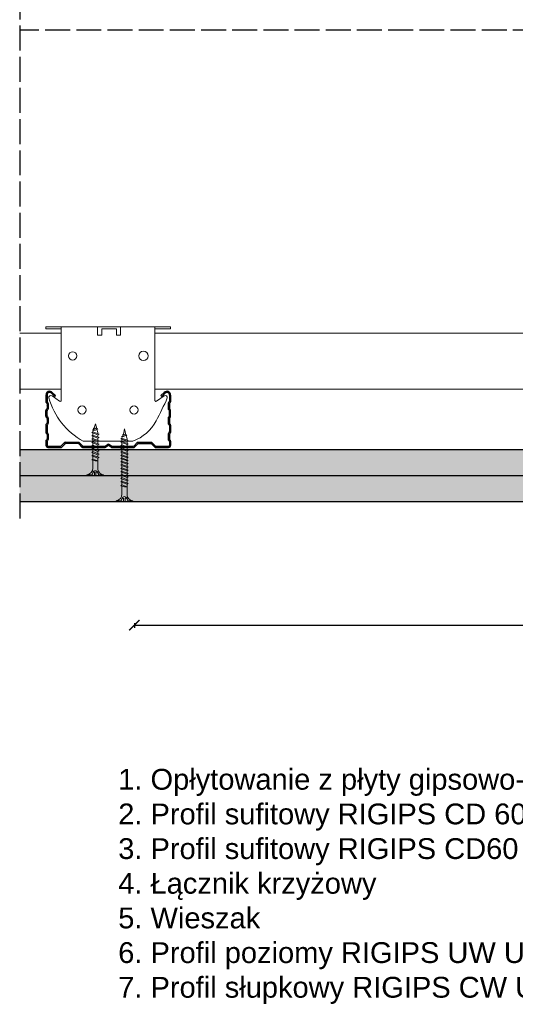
# Model space of a CAD drawing. Header units: millimetres. Extents: x 2264 to 5026, y 1272 to 2447.
# Tile 10 of 18: x 4036 to 4274, y 1272 to 1745. Entities that reach past the tile are written whole.
import ezdxf

# ---------------------------------------------------------------- set-up
doc = ezdxf.new("R2010")
doc.units = ezdxf.units.MM
doc.linetypes.add('ACAD_ISO02W100', pattern=[15, 12, -3])
for name, color, linetype, lineweight in [('_RIGIPS AKCESORIA', 7, 'Continuous', 18), ('_RIGIPS G-K', 7, 'Continuous', 25), ('_RIGIPS PROFIL', 7, 'Continuous', 18), ('PRZERYWANA', 7, 'ACAD_ISO02W100', 25)]:
    doc.layers.add(name, color=color, linetype=linetype, lineweight=lineweight)
doc.styles.get("Standard").update_dxf_attribs({"font": 'arial.ttf'})
doc.dimstyles.new('ISO-25', dxfattribs={"dimtxt": 2.5, "dimasz": 2.5, "dimexe": 1.25, "dimexo": 0.625, "dimtad": 1, "dimtxsty": 'Standard', "dimcen": 2.5, "dimadec": 0, "dimazin": 0, "dimtfac": 1, "dimtmove": 0, "dimatfit": 3, "dimfxl": 1, "dimarcsym": 0})

# ---------------------------------------------------------------- blocks, each defined once
blk = doc.blocks.new('TN 25')
at = {"layer": '_RIGIPS AKCESORIA'}
for p, q in [((0, -0.84), (0, 7.16)), ((0, 7.16), (0.46, 7.16)), ((0.46, 4.78), (0, 4.78)), ((0.46, 7.16), (0.46, 4.78)), ((8.47, 4.46), (8.79, 5)), ((8.79, 5), (9.93, 2.01)), ((10.1, 4.46), (10.41, 5)), ((10.41, 5), (11.56, 2.01)), ((11.67, 4.46), (11.99, 5)), ((11.99, 5), (13.14, 2.01)), ((13.21, 4.46), (13.52, 5)), ((13.52, 5), (14.67, 2.01)), ((14.8, 4.46), (15.12, 5)), ((15.12, 5), (16.26, 2.01)), ((16.42, 4.46), (16.73, 5)), ((16.73, 5), (17.88, 2.01)), ((17.99, 4.46), (18.31, 5)), ((18.31, 5), (19.45, 2.01)), ((19.68, 4.46), (20, 5)), ((20, 5), (21.14, 2.01)), ((0, 3.5), (1.77, 3.5)), ((0, 2.83), (1.77, 2.83)), ((0.46, 1.64), (0, 1.64)), ((0.46, -0.84), (0.46, 1.64)), ((1.77, 3.5), (1.77, 4.2)), ((1.77, 2.83), (1.77, 2.18)), ((3.02, 4.46), (8.47, 4.46)), ((7.49, 2.01), (3.55, 2.01)), ((7.12, 4.46), (7.12, 3.18)), ((8.03, 2.01), (7.12, 4.46)), ((7.12, 3.18), (7.65, 1.53)), ((7.65, 1.53), (8.03, 2.01)), ((9.41, 2.01), (8.03, 2.01)), ((9.61, 1.51), (8.47, 4.46)), ((9, 4.46), (10.1, 4.46)), ((9.93, 2.01), (9.61, 1.51)), ((11.04, 2.01), (9.93, 2.01)), ((11.23, 1.51), (10.1, 4.46)), ((10.62, 4.46), (11.67, 4.46)), ((11.56, 2.01), (11.23, 1.51)), ((12.61, 2.01), (11.56, 2.01)), ((12.81, 1.51), (11.67, 4.46)), ((12.2, 4.46), (13.21, 4.46)), ((13.14, 2.01), (12.81, 1.51)), ((14.15, 2.01), (13.14, 2.01)), ((14.34, 1.51), (13.21, 4.46)), ((13.73, 4.46), (14.8, 4.46)), ((14.67, 2.01), (14.34, 1.51)), ((15.74, 2.01), (14.67, 2.01)), ((15.94, 1.51), (14.8, 4.46)), ((15.33, 4.46), (16.42, 4.46)), ((16.26, 2.01), (15.94, 1.51)), ((17.36, 2.01), (16.26, 2.01)), ((17.55, 1.51), (16.42, 4.46)), ((16.94, 4.46), (17.99, 4.46)), ((17.88, 2.01), (17.55, 1.51)), ((18.93, 2.01), (17.88, 2.01)), ((19.13, 1.51), (17.99, 4.46)), ((18.52, 4.46), (19.68, 4.46)), ((19.45, 2.01), (19.13, 1.51)), ((19.45, 2.01), (20.62, 2.01)), ((20.82, 1.51), (19.68, 4.46)), ((20.21, 4.46), (20.7, 4.46)), ((20.7, 4.46), (22.28, 3.98)), ((21.14, 2.01), (20.82, 1.51)), ((21.14, 2.01), (21.81, 2.12)), ((21.85, 1.83), (21.67, 3.28)), ((21.67, 3.28), (22.14, 2.4)), ((22.14, 2.4), (21.85, 1.83)), ((22.7, 2.36), (22.14, 2.4)), ((22.28, 3.98), (22.56, 4.37)), ((22.7, 2.36), (22.28, 3.98)), ((22.56, 4.37), (23.03, 2.71)), ((23.03, 2.71), (22.7, 2.36)), ((22.71, 3.85), (25, 3.24)), ((25, 3.24), (23.03, 2.71)), ((0, -0.84), (0.46, -0.84))]:
    blk.add_line(p, q, dxfattribs=at)
for centre, major_axis, ratio, start_param, end_param in [((3.09, 7.67), (0.17, 3.2), 0.826134, 1.773653, 3.180586), ((-0.04, 0.9), (0, 3.93), 0.848176, -0.720942, -0.151112), ((3.37, -1.57), (0.28, 3.57), 0.832181, 0.035984, 1.430787), ((-2.73, 15.91), (0, 14.76), 0.848176, 3.399396, 3.475072), ((0.59, 4.62), (0, 2.81), 0.848176, 3.475072, 3.862535), ((1.66, 3.18), (0, 0.895), 0.848176, -1.552777, -0.720942), ((1.66, 3.18), (0, 0.895), 0.848176, 3.862535, 4.730408)]:
    blk.add_ellipse(centre, major_axis=major_axis, ratio=ratio, start_param=start_param, end_param=end_param, dxfattribs=at)
blk = doc.blocks.new('CD 60 ULTRASTIL')
h = blk.add_hatch()
h.set_pattern_fill('ANSI31', color=256, scale=0.3, style=0)
h.paths.add_polyline_path([(542.88, 684.5, -0.302776), (543.49, 684.5), (544.54, 683.79, 0.148069), (544.85, 683.7), (555.42, 683.7, 0.198912), (555.81, 683.86), (557.38, 685.44, -0.198912), (557.77, 685.6), (563.59, 685.6, -0.198912), (563.98, 685.44), (565.55, 683.86, 0.198912), (565.94, 683.7), (572.18, 683.7, 0.414214), (573.18, 684.7), (573.18, 686.74, 0.198912), (573.02, 687.12), (572.74, 687.4, -0.198912), (572.58, 687.79), (572.58, 689.87, -0.198912), (572.74, 690.26), (573.02, 690.54, 0.198912), (573.18, 690.93), (573.18, 694.47, 0.198912), (573.02, 694.86), (572.74, 695.14, -0.198912), (572.58, 695.53), (572.58, 697.61, -0.198912), (572.74, 698), (573.02, 698.28, 0.198912), (573.18, 698.67), (573.18, 701.47, 0.198912), (573.02, 701.86), (572.74, 702.14, -0.198912), (572.58, 702.53), (572.58, 704.61, -0.198912), (572.74, 705), (573.02, 705.28, 0.198912), (573.18, 705.67), (573.18, 708.9, 0.666128), (570.12, 710.18), (568.55, 708.63), (568.93, 708.24), (570.5, 709.79, -0.666128), (572.63, 708.9), (572.63, 705.9, -0.198912), (572.47, 705.51), (572.19, 705.23, 0.198912), (572.03, 704.84), (572.03, 702.3, 0.198912), (572.19, 701.91), (572.47, 701.63, -0.198912), (572.63, 701.25), (572.63, 698.9, -0.198912), (572.47, 698.51), (572.19, 698.23, 0.198912), (572.03, 697.84), (572.03, 695.3, 0.198912), (572.19, 694.91), (572.47, 694.63, -0.198912), (572.63, 694.25), (572.63, 691.16, -0.198912), (572.47, 690.77), (572.19, 690.49, 0.198912), (572.03, 690.1), (572.03, 687.56, 0.198912), (572.19, 687.17), (572.47, 686.9, -0.198912), (572.63, 686.51), (572.63, 684.7, -0.414214), (572.18, 684.25), (566.17, 684.25, -0.198912), (565.78, 684.41), (564.2, 685.99, 0.198912), (563.82, 686.15), (557.55, 686.15, 0.198912), (557.16, 685.99), (555.58, 684.41, -0.198912), (555.19, 684.25), (545.01, 684.25, -0.148069), (544.71, 684.34), (543.49, 685.16, 0.302776), (542.88, 685.16), (541.65, 684.34, -0.148069), (541.35, 684.25), (531.17, 684.25, -0.198912), (530.78, 684.41), (529.2, 685.99, 0.198912), (528.82, 686.15), (522.55, 686.15, 0.198912), (522.16, 685.99), (520.58, 684.41, -0.198912), (520.19, 684.25), (514.18, 684.25, -0.414214), (513.73, 684.7), (513.73, 686.51, -0.198912), (513.89, 686.9), (514.17, 687.17, 0.198912), (514.33, 687.56), (514.33, 690.1, 0.198912), (514.17, 690.49), (513.89, 690.77, -0.198912), (513.73, 691.16), (513.73, 694.25, -0.198912), (513.89, 694.63), (514.17, 694.91, 0.198912), (514.33, 695.3), (514.33, 697.84, 0.198912), (514.17, 698.23), (513.89, 698.51, -0.198912), (513.73, 698.9), (513.73, 701.25, -0.198912), (513.89, 701.63), (514.17, 701.91, 0.198912), (514.33, 702.3), (514.33, 704.84, 0.198912), (514.17, 705.23), (513.89, 705.51, -0.198912), (513.73, 705.9), (513.73, 708.9, -0.666128), (515.86, 709.79), (517.43, 708.24), (517.81, 708.63), (516.25, 710.18, 0.666128), (513.18, 708.9), (513.18, 705.67, 0.198912), (513.34, 705.28), (513.62, 705, -0.198912), (513.78, 704.61), (513.78, 702.53, -0.198912), (513.62, 702.14), (513.34, 701.86, 0.198912), (513.18, 701.47), (513.18, 698.67, 0.198912), (513.34, 698.28), (513.62, 698, -0.198912), (513.78, 697.61), (513.78, 695.53, -0.198912), (513.62, 695.14), (513.34, 694.86, 0.198912), (513.18, 694.47), (513.18, 690.93, 0.198912), (513.34, 690.54), (513.62, 690.26, -0.198912), (513.78, 689.87), (513.78, 687.79, -0.198912), (513.62, 687.4), (513.34, 687.12, 0.198912), (513.18, 686.74), (513.18, 684.7, 0.414214), (514.18, 683.7), (520.42, 683.7, 0.198912), (520.81, 683.86), (522.38, 685.44, -0.198912), (522.77, 685.6), (528.59, 685.6, -0.198912), (528.98, 685.44), (530.55, 683.86, 0.198912), (530.94, 683.7), (541.51, 683.7, 0.148069), (541.82, 683.79)])
for p, q in [((513.18, 708.9), (513.18, 705.67)), ((513.73, 708.9), (513.73, 705.9)), ((513.89, 705.51), (514.17, 705.23)), ((515.86, 709.79), (517.43, 708.24)), ((516.25, 710.18), (517.81, 708.63)), ((517.43, 708.24), (517.81, 708.63)), ((570.12, 710.18), (568.55, 708.63)), ((568.93, 708.24), (568.55, 708.63)), ((570.5, 709.79), (568.93, 708.24)), ((572.47, 705.51), (572.19, 705.23)), ((572.63, 708.9), (572.63, 705.9)), ((573.18, 708.9), (573.18, 705.67)), ((513.18, 698.67), (513.18, 701.47)), ((513.34, 705.28), (513.62, 705)), ((513.34, 701.86), (513.62, 702.14)), ((513.73, 698.9), (513.73, 701.25)), ((513.78, 704.61), (513.78, 702.53)), ((513.89, 701.63), (514.17, 701.91)), ((514.33, 704.84), (514.33, 702.3)), ((572.03, 704.84), (572.03, 702.3)), ((572.47, 701.63), (572.19, 701.91)), ((572.58, 704.61), (572.58, 702.53)), ((572.63, 698.9), (572.63, 701.25)), ((573.02, 705.28), (572.74, 705)), ((573.02, 701.86), (572.74, 702.14)), ((573.18, 698.67), (573.18, 701.47)), ((513.34, 698.28), (513.62, 698)), ((513.78, 697.61), (513.78, 695.53)), ((513.89, 698.51), (514.17, 698.23)), ((514.33, 697.84), (514.33, 695.3)), ((572.03, 697.84), (572.03, 695.3)), ((572.47, 698.51), (572.19, 698.23)), ((572.58, 697.61), (572.58, 695.53)), ((573.02, 698.28), (572.74, 698)), ((513.18, 694.47), (513.18, 690.93)), ((513.34, 694.86), (513.62, 695.14)), ((513.73, 694.25), (513.73, 691.16)), ((513.89, 694.63), (514.17, 694.91)), ((572.47, 694.63), (572.19, 694.91)), ((572.63, 694.25), (572.63, 691.16)), ((573.02, 694.86), (572.74, 695.14)), ((573.18, 694.47), (573.18, 690.93)), ((513.18, 686.74), (513.18, 684.7)), ((513.34, 690.54), (513.62, 690.26)), ((513.34, 687.12), (513.62, 687.4)), ((513.78, 689.87), (513.78, 687.79)), ((513.89, 690.77), (514.17, 690.49)), ((513.89, 686.9), (514.17, 687.17)), ((514.33, 690.1), (514.33, 687.56)), ((572.03, 690.1), (572.03, 687.56)), ((572.47, 690.77), (572.19, 690.49)), ((572.47, 686.9), (572.19, 687.17)), ((572.58, 689.87), (572.58, 687.79)), ((573.02, 690.54), (572.74, 690.26)), ((573.02, 687.12), (572.74, 687.4)), ((573.18, 686.74), (573.18, 684.7)), ((513.73, 686.51), (513.73, 684.7)), ((514.18, 684.25), (520.19, 684.25)), ((514.18, 683.7), (520.42, 683.7)), ((520.58, 684.41), (522.16, 685.99)), ((520.81, 683.86), (522.38, 685.44)), ((522.55, 686.15), (528.82, 686.15)), ((528.59, 685.6), (522.77, 685.6)), ((530.55, 683.86), (528.98, 685.44)), ((530.78, 684.41), (529.2, 685.99)), ((530.94, 683.7), (541.51, 683.7)), ((531.17, 684.25), (541.35, 684.25)), ((541.65, 684.34), (542.88, 685.16)), ((541.82, 683.79), (542.88, 684.5)), ((544.71, 684.34), (543.49, 685.16)), ((544.54, 683.79), (543.49, 684.5)), ((544.85, 683.7), (555.42, 683.7)), ((545.01, 684.25), (555.19, 684.25)), ((555.58, 684.41), (557.16, 685.99)), ((555.81, 683.86), (557.38, 685.44)), ((557.55, 686.15), (563.82, 686.15)), ((557.77, 685.6), (563.59, 685.6)), ((565.55, 683.86), (563.98, 685.44)), ((565.78, 684.41), (564.2, 685.99)), ((565.94, 683.7), (572.18, 683.7)), ((566.17, 684.25), (572.18, 684.25)), ((572.63, 686.51), (572.63, 684.7))]:
    blk.add_line(p, q)
for centre, radius, start, end in [((514.98, 708.9), 1.8, 45.3251, 180), ((571.38, 708.9), 1.8, 360, 134.6749), ((513.73, 705.67), 0.55, 180, 225), ((514.98, 708.9), 1.25, 45.3251, 180), ((514.28, 705.9), 0.55, 180, 225), ((571.38, 708.9), 1.25, 360, 134.6749), ((572.08, 705.9), 0.55, 315, 0), ((572.63, 705.67), 0.55, 315, 0), ((513.73, 701.47), 0.55, 135, 180), ((513.23, 704.61), 0.55, 0, 45), ((513.23, 702.53), 0.55, 315, 0), ((514.28, 701.25), 0.55, 135, 180), ((513.78, 704.84), 0.55, 0, 45), ((513.78, 702.3), 0.55, 315, 0), ((572.58, 704.84), 0.55, 135, 180), ((572.58, 702.3), 0.55, 180, 225), ((572.08, 701.25), 0.55, 0, 45), ((573.13, 704.61), 0.55, 135, 180), ((573.13, 702.53), 0.55, 180, 225), ((572.63, 701.47), 0.55, 0, 45), ((513.73, 698.67), 0.55, 180, 225), ((513.23, 697.61), 0.55, 360, 45), ((514.28, 698.9), 0.55, 180, 225), ((513.78, 697.84), 0.55, 0, 45), ((572.58, 697.84), 0.55, 135, 180), ((572.08, 698.9), 0.55, 315, 0), ((573.13, 697.61), 0.55, 135, 180), ((572.63, 698.67), 0.55, 315, 0), ((513.73, 694.47), 0.55, 135, 180), ((513.23, 695.53), 0.55, 315, 0), ((514.28, 694.25), 0.55, 135, 180), ((513.78, 695.3), 0.55, 315, 0), ((572.58, 695.3), 0.55, 180, 225), ((572.08, 694.25), 0.55, 0, 45), ((573.13, 695.53), 0.55, 180, 225), ((572.63, 694.47), 0.55, 0, 45), ((513.73, 690.93), 0.55, 180, 225), ((513.73, 686.74), 0.55, 135, 180), ((513.23, 689.87), 0.55, 0, 45), ((513.23, 687.79), 0.55, 315, 0), ((514.28, 691.16), 0.55, 180, 225), ((514.28, 686.51), 0.55, 135, 180), ((513.78, 690.1), 0.55, 360, 45), ((513.78, 687.56), 0.55, 315, 360), ((572.58, 690.1), 0.55, 135, 180), ((572.58, 687.56), 0.55, 180, 225), ((572.08, 691.16), 0.55, 315, 0), ((572.08, 686.51), 0.55, 360, 45), ((573.13, 689.87), 0.55, 135, 180), ((573.13, 687.79), 0.55, 180, 225), ((572.63, 690.93), 0.55, 315, 0), ((572.63, 686.74), 0.55, 360, 45), ((514.18, 684.7), 1, 180, 270), ((514.18, 684.7), 0.45, 180, 270), ((520.19, 684.8), 0.55, 270, 315), ((520.42, 684.25), 0.55, 270, 315), ((522.55, 685.6), 0.55, 90, 135), ((522.77, 685.05), 0.55, 90, 135), ((528.59, 685.05), 0.55, 45, 90), ((528.82, 685.6), 0.55, 45, 90), ((530.94, 684.25), 0.55, 225, 270), ((531.17, 684.8), 0.55, 225, 270), ((541.35, 684.8), 0.55, 270, 303.6901), ((541.51, 684.25), 0.55, 270, 303.6901), ((543.18, 684.7), 0.55, 56.3099, 123.6901), ((543.18, 684.04), 0.55, 56.3099, 123.6901), ((544.85, 684.25), 0.55, 236.3099, 270), ((545.01, 684.8), 0.55, 236.3099, 270), ((555.19, 684.8), 0.55, 270, 315), ((555.42, 684.25), 0.55, 270, 315), ((557.55, 685.6), 0.55, 90, 135), ((557.77, 685.05), 0.55, 90, 135), ((563.59, 685.05), 0.55, 45, 90), ((563.82, 685.6), 0.55, 45, 90), ((565.94, 684.25), 0.55, 225, 270), ((566.17, 684.8), 0.55, 225, 270), ((572.18, 684.7), 1, 270, 0), ((572.18, 684.7), 1, 270, 360), ((572.18, 684.7), 0.45, 270, 360)]:
    blk.add_arc(centre, radius, start, end)
blk = doc.blocks.new('Lacznik krzyzowy (widok2)')
at = {"layer": '_RIGIPS AKCESORIA'}
for p, q in [((94.8, 91.5, 218.36), (94.8, 90.5, 218.36)), ((94.8, 91.5, 218.36), (154.8, 91.5, 218.36)), ((94.8, 90.5, 218.36), (102.3, 90.5, 218.36)), ((102.3, 56.12, 218.36), (102.3, 91.5, 218.36)), ((119.8, 91.5, 218.36), (119.8, 87.5, 218.36)), ((121.8, 87.5, 218.36), (121.8, 90.5, 218.36)), ((121.8, 90.5, 218.36), (128.85, 90.5, 218.36)), ((128.85, 90.5, 218.36), (128.85, 87.5, 218.36)), ((130.85, 91.5, 218.36), (130.85, 87.5, 218.36)), ((147.3, 91.5, 218.36), (147.3, 56.12, 218.36)), ((154.8, 90.5, 218.36), (147.3, 90.5, 218.36)), ((154.8, 91.5, 218.36), (154.8, 90.5, 218.36)), ((119.8, 87.5, 218.36), (121.8, 87.5, 218.36)), ((128.85, 87.5, 218.36), (130.85, 87.5, 218.36)), ((97.87, 58.32, 218.36), (101.51, 55.71, 218.36)), ((148.09, 55.71, 218.36), (151.73, 58.32, 218.36)), ((136.8, 36.5, 218.36), (112.81, 36.5, 218.36))]:
    blk.add_line(p, q, dxfattribs=at)
for centre, radius in [((107.8, 77.5, 218.36), 2), ((141.8, 77.5, 218.36), 2.24), ((112.3, 51.5, 218.36), 2), ((137.3, 51.5, 218.36), 2)]:
    blk.add_circle(centre, radius, dxfattribs=at)
for centre, radius, start, end in [((97.29, 57.5, 218.36), 1, 122.1388, 189.8152), ((129.61, 66.77, 218.36), 34.62, 195.8211, 240.9602), ((97.29, 57.5, 218.36), 1, 54.4623, 122.1388), ((12.5, 118.8, 218.36), 153.64, 331.826, 336.4146), ((152.32, 57.5, 218.36), 1, 350.1848, 125.5377), ((101.8, 56.12, 218.36), 0.5, 234.4623, 0), ((147.8, 56.12, 218.36), 0.5, 180, 305.5377), ((129.12, 56.49, 218.36), 21.41, 291.013, 331.4749)]:
    blk.add_arc(centre, radius, start, end, dxfattribs=at)
blk = doc.blocks.new('TN 35')
at = {"layer": '_RIGIPS AKCESORIA'}
for p, q in [((0, -0.84), (0, 7.16)), ((0, 7.16), (0.46, 7.16)), ((0.46, 4.78), (0, 4.78)), ((0.46, 7.16), (0.46, 4.78)), ((8.47, 4.46), (8.79, 5)), ((8.79, 5), (9.93, 2.01)), ((10.1, 4.46), (10.41, 5)), ((10.41, 5), (11.56, 2.01)), ((11.67, 4.46), (11.99, 5)), ((11.99, 5), (13.14, 2.01)), ((13.21, 4.46), (13.52, 5)), ((13.52, 5), (14.67, 2.01)), ((14.8, 4.46), (15.12, 5)), ((15.12, 5), (16.26, 2.01)), ((16.42, 4.46), (16.73, 5)), ((16.73, 5), (17.88, 2.01)), ((17.99, 4.46), (18.31, 5)), ((18.31, 5), (19.45, 2.01)), ((19.57, 4.46), (19.88, 5)), ((19.88, 5), (21.03, 2.01)), ((21.14, 4.46), (21.46, 5)), ((21.46, 5), (22.6, 2.01)), ((22.72, 4.46), (23.03, 5)), ((23.03, 5), (24.18, 2.01)), ((24.29, 4.46), (24.61, 5)), ((24.61, 5), (25.75, 2.01)), ((25.87, 4.46), (26.18, 5)), ((26.18, 5), (27.33, 2.01)), ((27.44, 4.46), (27.76, 5)), ((27.76, 5), (28.9, 2.01)), ((29.13, 4.46), (29.45, 5)), ((29.45, 5), (30.59, 2.01)), ((0, 3.5), (1.77, 3.5)), ((0, 2.83), (1.77, 2.83)), ((0.46, 1.64), (0, 1.64)), ((0.46, -0.84), (0.46, 1.64)), ((1.77, 3.5), (1.77, 4.2)), ((1.77, 2.83), (1.77, 2.18)), ((3.02, 4.46), (8.47, 4.46)), ((7.49, 2.01), (3.55, 2.01)), ((7.12, 4.46), (7.12, 3.18)), ((8.03, 2.01), (7.12, 4.46)), ((7.12, 3.18), (7.65, 1.53)), ((7.65, 1.53), (8.03, 2.01)), ((9.41, 2.01), (8.03, 2.01)), ((9.61, 1.51), (8.47, 4.46)), ((9, 4.46), (10.1, 4.46)), ((9.93, 2.01), (9.61, 1.51)), ((11.04, 2.01), (9.93, 2.01)), ((11.23, 1.51), (10.1, 4.46)), ((10.62, 4.46), (11.67, 4.46)), ((11.56, 2.01), (11.23, 1.51)), ((12.61, 2.01), (11.56, 2.01)), ((12.81, 1.51), (11.67, 4.46)), ((12.2, 4.46), (13.21, 4.46)), ((13.14, 2.01), (12.81, 1.51)), ((14.15, 2.01), (13.14, 2.01)), ((14.34, 1.51), (13.21, 4.46)), ((13.73, 4.46), (14.8, 4.46)), ((14.67, 2.01), (14.34, 1.51)), ((15.74, 2.01), (14.67, 2.01)), ((15.94, 1.51), (14.8, 4.46)), ((15.33, 4.46), (16.42, 4.46)), ((16.26, 2.01), (15.94, 1.51)), ((17.36, 2.01), (16.26, 2.01)), ((17.55, 1.51), (16.42, 4.46)), ((16.94, 4.46), (17.99, 4.46)), ((17.88, 2.01), (17.55, 1.51)), ((18.93, 2.01), (17.84, 2.01)), ((19.13, 1.51), (17.99, 4.46)), ((18.52, 4.46), (19.57, 4.46)), ((19.45, 2.01), (19.13, 1.51)), ((20.51, 2.01), (19.41, 2.01)), ((20.7, 1.51), (19.57, 4.46)), ((20.09, 4.46), (21.14, 4.46)), ((21.03, 2.01), (20.7, 1.51)), ((22.08, 2.01), (20.99, 2.01)), ((22.28, 1.51), (21.14, 4.46)), ((21.67, 4.46), (22.72, 4.46)), ((22.6, 2.01), (22.28, 1.51)), ((23.66, 2.01), (22.56, 2.01)), ((23.85, 1.51), (22.72, 4.46)), ((23.24, 4.46), (24.29, 4.46)), ((24.18, 2.01), (23.85, 1.51)), ((25.23, 2.01), (24.14, 2.01)), ((25.43, 1.51), (24.29, 4.46)), ((24.81, 4.46), (25.87, 4.46)), ((25.75, 2.01), (25.43, 1.51)), ((26.81, 2.01), (25.71, 2.01)), ((27, 1.51), (25.87, 4.46)), ((26.39, 4.46), (27.44, 4.46)), ((27.33, 2.01), (27, 1.51)), ((28.38, 2.01), (27.33, 2.01)), ((28.58, 1.51), (27.44, 4.46)), ((27.96, 4.46), (29.13, 4.46)), ((28.9, 2.01), (28.58, 1.51)), ((28.9, 2.01), (30.07, 2.01)), ((30.27, 1.51), (29.13, 4.46)), ((29.65, 4.46), (30.15, 4.46)), ((30.15, 4.46), (31.73, 3.98)), ((30.59, 2.01), (30.27, 1.51)), ((30.59, 2.01), (31.26, 2.12)), ((31.3, 1.83), (31.12, 3.28)), ((31.12, 3.28), (31.59, 2.4)), ((31.59, 2.4), (31.3, 1.83)), ((32.15, 2.36), (31.59, 2.4)), ((31.73, 3.98), (32.01, 4.37)), ((32.15, 2.36), (31.73, 3.98)), ((32.01, 4.37), (32.48, 2.71)), ((32.48, 2.71), (32.15, 2.36)), ((32.16, 3.85), (35, 3.24)), ((35, 3.24), (32.48, 2.71)), ((0, -0.84), (0.46, -0.84))]:
    blk.add_line(p, q, dxfattribs=at)
for centre, major_axis, ratio, start_param, end_param in [((3.09, 7.67), (0.17, 3.2), 0.826134, 1.773653, 3.180586), ((-0.04, 0.9), (0, 3.93), 0.848176, -0.720942, -0.151112), ((3.37, -1.57), (0.28, 3.57), 0.832181, 0.035984, 1.430787), ((-2.73, 15.91), (0, 14.76), 0.848176, 3.399396, 3.475072), ((0.59, 4.62), (0, 2.81), 0.848176, 3.475072, 3.862535), ((1.66, 3.18), (0, 0.895), 0.848176, -1.552777, -0.720942), ((1.66, 3.18), (0, 0.895), 0.848176, 3.862535, 4.730408)]:
    blk.add_ellipse(centre, major_axis=major_axis, ratio=ratio, start_param=start_param, end_param=end_param, dxfattribs=at)
blk = doc.blocks.new('_ArchTick')
at = {"color": 0, "linetype": 'ByBlock', "const_width": 0.15}
blk.add_lwpolyline([(-0.5, -0.5), (0.5, 0.5)], dxfattribs=at)
blk = doc.blocks.new('*D22')
at = {"layer": '_RIGIPS PROFIL', "color": 0, "lineweight": -2, "transparency": 16777216}
for p, q in [((4090.94, 1455.1), (4090.94, 1452.85)), ((4090.94, 1454.1), (4490.94, 1454.1)), ((4490.94, 1455.1), (4490.94, 1452.85))]:
    blk.add_line(p, q, dxfattribs=at)
at = {"layer": 'Defpoints', "color": 0, "transparency": 16777216}
for p in [(4090.94, 1538.49), (4490.94, 1538.49), (4490.94, 1454.1)]:
    blk.add_point(p, dxfattribs=at)
at = {"layer": '_RIGIPS PROFIL', "color": 0, "lineweight": -2, "transparency": 16777216, "xscale": 5, "yscale": 5, "zscale": 5, "rotation": 180}
blk.add_blockref('_ArchTick', (4090.94, 1454.1), dxfattribs=at)
at = {"layer": '_RIGIPS PROFIL', "color": 0, "lineweight": -2, "transparency": 16777216, "xscale": 5, "yscale": 5, "zscale": 5}
blk.add_blockref('_ArchTick', (4490.94, 1454.1), dxfattribs=at)
at = {"layer": '_RIGIPS PROFIL', "color": 0, "transparency": 16777216, "insert": (4290.94, 1462.1), "char_height": 10, "attachment_point": 5}
blk.add_mtext('L', dxfattribs=at)

msp = doc.modelspace()

# ---------------------------------------------------------------- hatches: boundary and pattern name
at = {"layer": '_RIGIPS G-K'}
h = msp.add_hatch(dxfattribs=at)
h.set_pattern_fill('DOTS', color=256, scale=2, angle=-45, style=0)
h.set_pattern_definition([(315, (1792.842, 0), (3.367596, 1.122532), [0, -3.175])])
h.paths.add_polyline_path([(4035.787, 1538.494), (4035.787, 1525.994), (4610.037, 1525.994), (4610.037, 1538.494)])
h = msp.add_hatch(dxfattribs=at)
h.set_pattern_fill('DOTS', color=256, scale=2, angle=-45, style=0)
h.set_pattern_definition([(315, (1792.842, -12.5), (3.367596, 1.122532), [0, -3.175])])
h.paths.add_polyline_path([(4035.787, 1525.994), (4035.787, 1513.494), (4622.537, 1513.494), (4622.537, 1525.994)])

# ---------------------------------------------------------------- linework, layer by layer
for p, q in [((4610.037, 1538.494), (4035.787, 1538.494)), ((4622.537, 1525.994), (4035.787, 1525.994)), ((4635.037, 1513.494), (4035.787, 1513.494))]:
    msp.add_line(p, q, dxfattribs=at)
at = {"layer": '_RIGIPS PROFIL'}
for p, q in [((4055.787, 1594.589), (4035.787, 1594.589)), ((4455.787, 1594.589), (4100.787, 1594.589)), ((4055.787, 1567.589), (4035.787, 1567.589)), ((4455.787, 1567.589), (4100.787, 1567.589))]:
    msp.add_line(p, q, dxfattribs=at)
at = {"layer": 'PRZERYWANA'}
for p, q in [((4035.787, 2447.443), (4035.787, 1503.494)), ((4645.037, 1740.276), (4035.787, 1740.276))]:
    msp.add_line(p, q, dxfattribs=at)

# ---------------------------------------------------------------- block references
msp.add_blockref('CD 60 ULTRASTIL', (3535.207, 855.892))
at = {"layer": '_RIGIPS AKCESORIA', "xscale": -1, "rotation": 270}
for name, p in [('TN 25', (4068.968, 1525.994)), ('TN 35', (4082.973, 1513.494))]:
    msp.add_blockref(name, p, dxfattribs=at)
at = {"layer": '_RIGIPS PROFIL'}
msp.add_blockref('Lacznik krzyzowy (widok2)', (3953.486, 1506.09, -218.356), dxfattribs=at)

# ---------------------------------------------------------------- texts
at = {"layer": '_RIGIPS PROFIL', "insert": (4083.191, 1385.014), "char_height": 10, "attachment_point": 1}
msp.add_mtext_dynamic_manual_height_columns('1. Opłytowanie z płyty gipsowo-kartonowej RIGIPS PRO (4PRO) typ A, Hydro typ H2, Fire typ F, Fire+ typ DF, Fire+ Hydro typ DFH2\\P2. Profil sufitowy RIGIPS CD 60 ULTRASTIL - główny\\P3. Profil sufitowy RIGIPS CD60 ULTRASTIL  - nośny\\P4. Łącznik krzyżowy\\P5. Wieszak\\P6. Profil poziomy RIGIPS UW ULTRASTIL\\P7. Profil słupkowy RIGIPS CW ULTRASTIL', width=1306.57762, gutter_width=12.5, heights=[0], dxfattribs=at)

# ---------------------------------------------------------------- dimensions: what is measured, and where the dimension line sits
at = {"layer": '_RIGIPS PROFIL'}
dim = msp.add_linear_dim(base=(4490.937, 1454.102), p1=(4090.937, 1538.494), p2=(4490.937, 1538.494), text='L', dimstyle='ISO-25', override={"dimtxt": 10, "dimasz": 5, "dimgap": 3, "dimblk1": 'ArchTick', "dimblk2": 'ArchTick', "dimsah": 1, "dimfxlon": 1}, dxfattribs=at)
dim.commit()
dim.dimension.update_dxf_attribs({"geometry": '*D22', "text_midpoint": (4290.937, 1462.102)})

doc.saveas('drawing.dxf')
